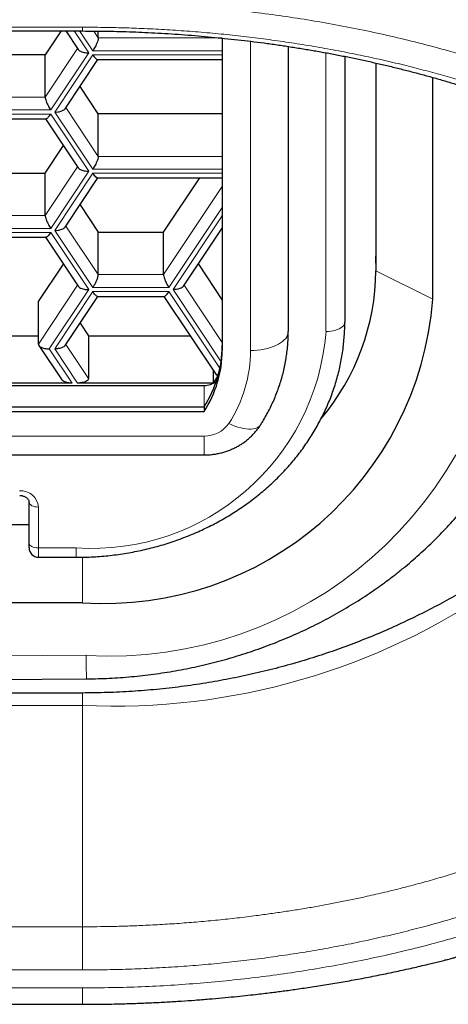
# Model space of a CAD drawing. Header units: millimetres. Extents: x 8 to 732, y 12 to 407.
# Tile 41 of 63: x 387.32 to 391.87, y 324 to 334.45. Entities that reach past the tile are written whole.
import ezdxf

# ---------------------------------------------------------------- set-up
doc = ezdxf.new("R2010")
doc.units = ezdxf.units.MM

msp = doc.modelspace()

# ---------------------------------------------------------------- linework, layer by layer
at = {"color": 252, "linetype": 'Continuous', "lineweight": 0}
for p, q in [((353.99, 334.368), (387.99, 334.368)), ((387.902, 334.328), (388.057, 334.096)), ((388.1, 334.118), (387.96, 334.328)), ((388.109, 334.327), (388.158, 334.254)), ((388.158, 334.254), (389.474, 334.254)), ((389.774, 334.219), (389.774, 330.94)), ((387.595, 333.626), (387.939, 334.142)), ((388.057, 334.096), (387.653, 333.49)), ((387.696, 333.468), (388.1, 334.074)), ((389.474, 334.118), (388.1, 334.118)), ((388.1, 334.074), (389.474, 334.074)), ((390.574, 331.14), (390.574, 334.097)), ((386.902, 333.626), (387.595, 333.626)), ((387.653, 333.49), (386.844, 333.49)), ((386.844, 333.446), (387.653, 333.446)), ((387.653, 333.446), (388.057, 332.84)), ((388.1, 332.862), (387.696, 333.468)), ((387.814, 333.515), (388.158, 332.998)), ((388.158, 332.998), (389.474, 332.998)), ((387.595, 332.371), (387.939, 332.887)), ((388.057, 332.84), (387.653, 332.234)), ((387.696, 332.212), (388.1, 332.819)), ((389.474, 332.862), (388.1, 332.862)), ((388.1, 332.819), (389.474, 332.819)), ((388.851, 331.743), (389.474, 332.678)), ((386.902, 332.371), (387.595, 332.371)), ((389.474, 332.454), (388.908, 331.606)), ((388.952, 331.584), (389.474, 332.368)), ((387.653, 332.234), (386.844, 332.234)), ((386.844, 332.191), (387.653, 332.191)), ((387.653, 332.191), (388.057, 331.584)), ((388.1, 331.606), (387.696, 332.212)), ((387.814, 332.259), (388.158, 331.743)), ((391.103, 331.784), (391.101, 331.94)), ((388.158, 331.743), (388.851, 331.743)), ((391.103, 331.784), (391.709, 331.484)), ((387.523, 331.007), (387.939, 331.631)), ((388.057, 331.584), (387.638, 330.957)), ((387.696, 330.957), (388.1, 331.563)), ((388.908, 331.606), (388.1, 331.606)), ((388.1, 331.563), (388.908, 331.563)), ((388.908, 331.563), (389.449, 330.751)), ((389.461, 330.82), (388.952, 331.584)), ((389.07, 331.631), (389.474, 331.024)), ((387.638, 330.957), (387.881, 330.593)), ((387.938, 330.593), (387.696, 330.957)), ((387.814, 331.003), (388.054, 330.643)), ((389.28, 330.567), (389.28, 330.34)), ((352.567, 330.03), (389.28, 330.03)), ((389.28, 330.03), (389.28, 329.83)), ((387.524, 329.278), (387.524, 328.845)), ((387.524, 328.845), (387.924, 328.845)), ((387.524, 328.845), (387.524, 328.745)), ((387.924, 328.845), (387.924, 328.745)), ((387.99, 328.745), (387.99, 328.264)), ((370.99, 327.576), (388.029, 327.705)), ((387.99, 327.172), (353.99, 327.172)), ((387.99, 327.172), (387.99, 324.825)), ((353.99, 324.825), (387.99, 324.825)), ((387.99, 324.367), (387.99, 324.825)), ((387.99, 324.367), (353.99, 324.367)), ((387.99, 324.176), (353.99, 324.176))]:
    msp.add_line(p, q, dxfattribs=at)
at = {"color": 7, "linetype": 'Continuous', "lineweight": 30}
for p, q in [((353.99, 334.328), (387.99, 334.328)), ((387.763, 334.328), (387.595, 334.076)), ((387.815, 334.328), (387.946, 334.132)), ((388.158, 334.254), (388.158, 334.327)), ((389.474, 334.253), (389.474, 330.94)), ((390.174, 334.164), (390.174, 331.14)), ((387.595, 334.076), (386.902, 334.076)), ((387.595, 333.626), (387.595, 334.076)), ((390.774, 334.058), (390.774, 331.24)), ((387.807, 333.504), (388.154, 334.024)), ((388.15, 334.024), (389.474, 334.024)), ((391.103, 333.988), (391.103, 331.784)), ((391.709, 331.484), (391.709, 333.835)), ((388.158, 333.448), (387.964, 333.74)), ((388.158, 332.998), (388.158, 333.448)), ((389.474, 333.448), (388.158, 333.448)), ((386.894, 333.396), (387.603, 333.396)), ((387.599, 333.396), (387.946, 332.876)), ((387.595, 332.821), (387.789, 333.112)), ((386.902, 332.821), (387.595, 332.821)), ((387.595, 332.371), (387.595, 332.821)), ((387.807, 332.248), (388.154, 332.769)), ((388.15, 332.769), (389.474, 332.769)), ((388.851, 332.193), (389.235, 332.769)), ((387.964, 332.484), (388.158, 332.193)), ((388.158, 331.743), (388.158, 332.193)), ((388.158, 332.193), (388.851, 332.193)), ((388.851, 331.743), (388.851, 332.193)), ((389.063, 331.621), (389.474, 332.238)), ((386.894, 332.141), (387.603, 332.141)), ((387.599, 332.141), (387.946, 331.621)), ((387.523, 331.457), (387.789, 331.856)), ((389.22, 331.856), (389.474, 331.474)), ((387.523, 331.007), (387.523, 331.457)), ((387.807, 330.993), (388.154, 331.513)), ((388.15, 331.513), (388.859, 331.513)), ((388.855, 331.513), (389.411, 330.678)), ((387.964, 331.228), (388.054, 331.093)), ((386.974, 331.093), (387.523, 331.093)), ((388.054, 331.093), (388.054, 330.643)), ((388.054, 331.093), (389.135, 331.093)), ((387.527, 330.993), (387.77, 330.629)), ((389.377, 330.729), (389.377, 330.593)), ((352.567, 330.567), (389.28, 330.567)), ((387.881, 330.593), (386.616, 330.593)), ((389.377, 330.593), (387.938, 330.593)), ((352.567, 330.34), (389.28, 330.34)), ((352.567, 330.29), (389.28, 330.29)), ((389.28, 330.34), (389.28, 330.29)), ((352.567, 329.83), (389.28, 329.83)), ((387.424, 328.895), (387.424, 329.328)), ((387.424, 329.088), (379.024, 329.088)), ((387.424, 328.845), (387.424, 328.895)), ((387.524, 328.745), (387.924, 328.745)), ((353.99, 328.264), (387.99, 328.264)), ((370.99, 327.326), (388.033, 327.455)), ((387.99, 327.305), (353.99, 327.305))]:
    msp.add_line(p, q, dxfattribs=at)
at = {"color": 252, "linetype": 'Continuous', "lineweight": 0, "flags": 128}
for points in [[(387.99, 334.368), (387.99, 334.354), (387.99, 334.342), (387.99, 334.334), (387.99, 334.329), (387.99, 334.328)], [(390.774, 331.24), (390.772, 331.227), (390.767, 331.214), (390.759, 331.201), (390.747, 331.19), (390.733, 331.179), (390.715, 331.169), (390.696, 331.16), (390.674, 331.153), (390.65, 331.147), (390.626, 331.143), (390.6, 331.14), (390.574, 331.14)], [(389.774, 330.94), (389.811, 330.94), (389.847, 330.943), (389.883, 330.947), (389.918, 330.953), (389.952, 330.961), (389.985, 330.97), (390.015, 330.98), (390.043, 330.992), (390.07, 331.005), (390.093, 331.019), (390.114, 331.034), (390.132, 331.05), (390.147, 331.067), (390.159, 331.085), (390.167, 331.103), (390.172, 331.121), (390.174, 331.14)], [(389.543, 330.164), (389.575, 330.15), (389.607, 330.137), (389.639, 330.126), (389.669, 330.117), (389.699, 330.111), (389.727, 330.106), (389.754, 330.104), (389.779, 330.104), (389.802, 330.106), (389.822, 330.11), (389.841, 330.117), (389.856, 330.125), (389.869, 330.136), (389.88, 330.148), (389.88, 330.149)], [(387.424, 329.328), (387.426, 329.318), (387.432, 329.308), (387.441, 329.3), (387.453, 329.292), (387.468, 329.286), (387.486, 329.281), (387.504, 329.279), (387.524, 329.278)], [(387.424, 328.895), (387.426, 328.885), (387.432, 328.875), (387.441, 328.867), (387.453, 328.859), (387.468, 328.853), (387.486, 328.848), (387.504, 328.846), (387.524, 328.845)], [(387.99, 327.172), (387.99, 327.187), (387.99, 327.203), (387.99, 327.219), (387.99, 327.235), (387.99, 327.252), (387.99, 327.27), (387.99, 327.287), (387.99, 327.305)]]:
    msp.add_lwpolyline(points, dxfattribs=at)
at = {"color": 7, "linetype": 'Continuous', "lineweight": 30, "flags": 128}
msp.add_lwpolyline([(353.99, 324.003), (368.099, 324.003), (374.325, 324.003), (387.99, 324.003)], dxfattribs=at)
at = {"color": 252, "linetype": 'Continuous', "lineweight": 0}
for centre, radius, start, end in [((388.322, 334.34), 7.175, 267.3451, 341.5564), ((388.282, 331.917), 4.22, 266.5661, 355.7159), ((388.09, 331.331), 2.492, 266.1887, 355.5981), ((388.336, 330.946), 1.438, 327.0755, 359.7401), ((389.288, 330.34), 0.309, 268.6108, 325.5009), ((387.336, 329.263), 0.188, 4.4019, 93.8113), ((398.361, 327.736), 10.332, 180.1728, 181.5593)]:
    msp.add_arc(centre, radius, start, end, dxfattribs=at)
at = {"color": 7, "linetype": 'Continuous', "lineweight": 30}
for centre, radius, start, end in [((388.64, 331.805), 2.464, 319.9478, 359.518), ((388.222, 331.752), 3.497, 266.1887, 355.5981), ((388.267, 330.996), 1.207, 327.1072, 359.7084), ((388.267, 330.946), 1.207, 327.1072, 359.7084), ((389.282, 330.785), 0.218, 269.4881, 305.8684), ((388.198, 331.455), 1.461, 323.8263, 327.4184), ((387.524, 328.845), 0.1, 180, 270)]:
    msp.add_arc(centre, radius, start, end, dxfattribs=at)
at = {"color": 252, "linetype": 'Continuous', "lineweight": 0}
for points, knots in [([(397.761, 329.729), (397.765, 329.826), (397.773, 330.061), (397.728, 330.431), (397.634, 330.836), (397.487, 331.236), (397.289, 331.63), (397.042, 332.015), (396.746, 332.39), (396.401, 332.755), (396.009, 333.105), (395.57, 333.441), (395.084, 333.759), (394.553, 334.058), (393.98, 334.335), (393.371, 334.585), (392.728, 334.81), (392.086, 334.996), (391.457, 335.147), (390.848, 335.267), (390.225, 335.364), (389.589, 335.437), (388.944, 335.488), (388.509, 335.5), (388.292, 335.507)], [0, 0, 0, 0, 0.035512, 0.085157, 0.134424, 0.183471, 0.232459, 0.281553, 0.330548, 0.379196, 0.427606, 0.475898, 0.524205, 0.572599, 0.620763, 0.668338, 0.715655, 0.763106, 0.802735, 0.842244, 0.881672, 0.921067, 0.960487, 1, 1, 1, 1]), ([(388.27, 334.632), (388.479, 334.625), (388.896, 334.613), (389.513, 334.563), (390.121, 334.49), (390.718, 334.391), (391.305, 334.268), (391.823, 334.134), (392.275, 333.999), (392.661, 333.869), (393.035, 333.729), (393.434, 333.562), (393.855, 333.363), (394.29, 333.128), (394.691, 332.88), (395.058, 332.623), (395.389, 332.359), (395.69, 332.085), (395.961, 331.8), (396.201, 331.505), (396.422, 331.183), (396.615, 330.837), (396.772, 330.467), (396.881, 330.093), (396.943, 329.715), (396.958, 329.303), (396.914, 328.859), (396.793, 328.39), (396.598, 327.928), (396.346, 327.503), (396.055, 327.116), (395.738, 326.768), (395.378, 326.437), (394.974, 326.121), (394.578, 325.856), (394.207, 325.637), (393.876, 325.459), (393.533, 325.292), (393.138, 325.12), (392.686, 324.945), (392.169, 324.773), (391.627, 324.62), (391.06, 324.487), (390.469, 324.376), (389.863, 324.287), (389.244, 324.224), (388.618, 324.183), (388.199, 324.178), (387.99, 324.176)], [0, 0, 0, 0, 0.020744, 0.041343, 0.061933, 0.08265, 0.103627, 0.124994, 0.140383, 0.155756, 0.171155, 0.186623, 0.207425, 0.228521, 0.250004, 0.270552, 0.291114, 0.311763, 0.332568, 0.3536, 0.374925, 0.399937, 0.424854, 0.449776, 0.474804, 0.500038, 0.531529, 0.562718, 0.5938, 0.624973, 0.650592, 0.675775, 0.700643, 0.72532, 0.749934, 0.766223, 0.782245, 0.798039, 0.813646, 0.834234, 0.854669, 0.875055, 0.895935, 0.916714, 0.937521, 0.958513, 0.979294, 1, 1, 1, 1]), ([(387.99, 334.368), (388.063, 334.368), (388.209, 334.367), (388.428, 334.362), (388.654, 334.354), (388.888, 334.342), (389.129, 334.325), (389.371, 334.305), (389.612, 334.281), (389.851, 334.253), (390.09, 334.22), (390.327, 334.184), (390.563, 334.144), (390.797, 334.101), (391.027, 334.053), (391.255, 334.002), (391.474, 333.949), (391.684, 333.894), (391.885, 333.838), (392.096, 333.775), (392.316, 333.704), (392.544, 333.626), (392.767, 333.544), (392.984, 333.459), (393.196, 333.37), (393.402, 333.278), (393.602, 333.184), (393.796, 333.086), (393.984, 332.985), (394.177, 332.876), (394.372, 332.758), (394.568, 332.631), (394.755, 332.501), (394.931, 332.37), (395.096, 332.238), (395.255, 332.102), (395.406, 331.964), (395.549, 331.822), (395.686, 331.675), (395.816, 331.524), (395.939, 331.367), (396.05, 331.211), (396.151, 331.055), (396.241, 330.9), (396.322, 330.745), (396.393, 330.59), (396.454, 330.437), (396.508, 330.281), (396.553, 330.125), (396.59, 329.967), (396.618, 329.806), (396.638, 329.642), (396.648, 329.475), (396.649, 329.315), (396.641, 329.163), (396.627, 329.019), (396.605, 328.874), (396.576, 328.73), (396.54, 328.585), (396.496, 328.441), (396.445, 328.297), (396.386, 328.153), (396.321, 328.01), (396.247, 327.868), (396.167, 327.726), (396.082, 327.592), (395.996, 327.466), (395.897, 327.332), (395.78, 327.186), (395.642, 327.028), (395.493, 326.872), (395.334, 326.718), (395.164, 326.567), (394.999, 326.431), (394.841, 326.31), (394.7, 326.207), (394.56, 326.111), (394.407, 326.01), (394.232, 325.901), (394.032, 325.785), (393.825, 325.672), (393.61, 325.562), (393.387, 325.456), (393.175, 325.362), (392.978, 325.28), (392.79, 325.206), (392.591, 325.131), (392.381, 325.057), (392.166, 324.987), (391.946, 324.919), (391.722, 324.855), (391.493, 324.794), (391.259, 324.737), (391.021, 324.683), (390.78, 324.633), (390.537, 324.588), (390.292, 324.547), (390.045, 324.51), (389.796, 324.477), (389.545, 324.448), (389.29, 324.423), (389.033, 324.403), (388.774, 324.387), (388.513, 324.376), (388.252, 324.369), (388.077, 324.368), (387.99, 324.367)], [0, 0, 0, 0, 0.007462, 0.014926, 0.022389, 0.030648, 0.038907, 0.047285, 0.055666, 0.064047, 0.072425, 0.080911, 0.089402, 0.097894, 0.10638, 0.114891, 0.123403, 0.131249, 0.139096, 0.146943, 0.156357, 0.165778, 0.175202, 0.184624, 0.194039, 0.203417, 0.212802, 0.222189, 0.231575, 0.240953, 0.251918, 0.262886, 0.273851, 0.284488, 0.295127, 0.305763, 0.316579, 0.327398, 0.338215, 0.349655, 0.361098, 0.372539, 0.383568, 0.394599, 0.405628, 0.4163, 0.426974, 0.437646, 0.448458, 0.459273, 0.470086, 0.481489, 0.492894, 0.504298, 0.514107, 0.523916, 0.533834, 0.543755, 0.553676, 0.563594, 0.573593, 0.583596, 0.593598, 0.603597, 0.613595, 0.623593, 0.632298, 0.641003, 0.652734, 0.664468, 0.676199, 0.688022, 0.699848, 0.71167, 0.720534, 0.729397, 0.737127, 0.744856, 0.755272, 0.76569, 0.776105, 0.786602, 0.797102, 0.807599, 0.815469, 0.82334, 0.8321, 0.840866, 0.849634, 0.858399, 0.867159, 0.876034, 0.884916, 0.893801, 0.902682, 0.911557, 0.920328, 0.929107, 0.937888, 0.946667, 0.955438, 0.964345, 0.973261, 0.982178, 0.991093, 1, 1, 1, 1]), ([(387.99, 324.825), (387.99, 324.825), (388.041, 324.825), (388.144, 324.826), (388.298, 324.828), (388.452, 324.832), (388.624, 324.839), (388.813, 324.848), (389.018, 324.861), (389.223, 324.877), (389.428, 324.896), (389.632, 324.918), (389.818, 324.941), (389.987, 324.964), (390.138, 324.986), (390.288, 325.009), (390.436, 325.034), (390.582, 325.061), (390.726, 325.089), (390.869, 325.118), (391.027, 325.152), (391.199, 325.191), (391.384, 325.237), (391.568, 325.285), (391.749, 325.336), (391.927, 325.389), (392.133, 325.454), (392.364, 325.531), (392.591, 325.615), (392.789, 325.692), (392.959, 325.761), (393.125, 325.833), (393.287, 325.908), (393.446, 325.984), (393.601, 326.062), (393.752, 326.142), (393.9, 326.224), (394.043, 326.308), (394.183, 326.394), (394.318, 326.482), (394.455, 326.574), (394.591, 326.672), (394.727, 326.775), (394.858, 326.879), (394.984, 326.986), (395.104, 327.094), (395.219, 327.203), (395.328, 327.314), (395.432, 327.427), (395.531, 327.541), (395.624, 327.656), (395.711, 327.772), (395.796, 327.894), (395.878, 328.022), (395.956, 328.155), (396.027, 328.289), (396.091, 328.424), (396.148, 328.56), (396.198, 328.697), (396.242, 328.835), (396.278, 328.973), (396.307, 329.112), (396.329, 329.252), (396.344, 329.391), (396.351, 329.523), (396.352, 329.646), (396.348, 329.76), (396.34, 329.874), (396.326, 329.988), (396.307, 330.102), (396.292, 330.184), (396.281, 330.228), (396.279, 330.234)], [0, 0, 0, 0, 0.000004, 0.00993, 0.019857, 0.029802, 0.039747, 0.053092, 0.06644, 0.079785, 0.093228, 0.106674, 0.120116, 0.130264, 0.140411, 0.150577, 0.160742, 0.170686, 0.18063, 0.190591, 0.200552, 0.213909, 0.227268, 0.240625, 0.254066, 0.267509, 0.28095, 0.301219, 0.321517, 0.335742, 0.349968, 0.364231, 0.378494, 0.392802, 0.40711, 0.421454, 0.435798, 0.450184, 0.46457, 0.478988, 0.493407, 0.509487, 0.525567, 0.54169, 0.557813, 0.573985, 0.590158, 0.60637, 0.622582, 0.638841, 0.655101, 0.671398, 0.687695, 0.705874, 0.724052, 0.742278, 0.760504, 0.778787, 0.797071, 0.8154, 0.833729, 0.852115, 0.870501, 0.888934, 0.907367, 0.922377, 0.937393, 0.952443, 0.967494, 0.98257, 0.997647, 1, 1, 1, 1]), ([(387.99, 324.005), (387.99, 324.005), (387.99, 324.006), (387.99, 324.038), (387.99, 324.092), (387.99, 324.148), (387.99, 324.176)], [0, 0, 0, 0, 0.208798, 0.483056, 0.747008, 1, 1, 1, 1])]:
    msp.add_open_spline(points, degree=3, knots=knots, dxfattribs=at)
at = {"color": 7, "linetype": 'Continuous', "lineweight": 30}
for points, knots in [([(387.99, 334.328), (388.033, 334.328), (388.124, 334.327), (388.256, 334.326), (388.391, 334.323), (388.521, 334.319), (388.657, 334.313), (388.795, 334.306), (388.936, 334.298), (389.077, 334.288), (389.218, 334.277), (389.359, 334.264), (389.499, 334.25), (389.639, 334.235), (389.778, 334.219), (389.917, 334.201), (390.056, 334.182), (390.194, 334.161), (390.331, 334.139), (390.468, 334.116), (390.603, 334.092), (390.738, 334.066), (390.872, 334.039), (391.005, 334.01), (391.138, 333.981), (391.269, 333.95), (391.401, 333.917), (391.531, 333.884), (391.661, 333.849), (391.789, 333.812), (391.916, 333.775), (392.042, 333.736), (392.167, 333.696), (392.291, 333.655), (392.414, 333.613), (392.535, 333.57), (392.655, 333.525), (392.774, 333.479), (392.892, 333.432), (393.008, 333.383), (393.124, 333.334), (393.238, 333.283), (393.35, 333.231), (393.46, 333.178), (393.569, 333.124), (393.676, 333.069), (393.781, 333.013), (393.885, 332.956), (393.987, 332.898), (394.088, 332.839), (394.188, 332.778), (394.285, 332.716), (394.38, 332.654), (394.473, 332.591), (394.564, 332.527), (394.653, 332.463), (394.74, 332.397), (394.825, 332.331), (394.908, 332.263), (394.989, 332.195), (395.068, 332.126), (395.145, 332.056), (395.22, 331.985), (395.292, 331.913), (395.362, 331.842), (395.43, 331.769), (395.496, 331.696), (395.559, 331.621), (395.62, 331.546), (395.679, 331.471), (395.736, 331.395), (395.79, 331.318), (395.842, 331.241), (395.892, 331.162), (395.939, 331.082), (395.985, 331.002), (396.027, 330.922), (396.067, 330.842), (396.104, 330.761), (396.139, 330.68), (396.17, 330.599), (396.2, 330.518), (396.227, 330.436), (396.246, 330.37), (396.256, 330.331), (396.259, 330.319)], [0, 0, 0, 0, 0.010123, 0.02109, 0.03094, 0.04146, 0.051654, 0.062715, 0.073781, 0.084855, 0.095939, 0.107036, 0.118149, 0.129278, 0.140428, 0.151598, 0.162792, 0.17401, 0.185237, 0.196461, 0.207695, 0.218947, 0.230222, 0.241527, 0.252787, 0.264124, 0.275555, 0.287044, 0.298554, 0.310038, 0.321526, 0.333121, 0.344727, 0.356353, 0.368006, 0.379691, 0.391417, 0.40319, 0.415018, 0.426907, 0.438865, 0.450896, 0.462865, 0.474888, 0.486948, 0.499051, 0.511202, 0.523294, 0.535577, 0.547949, 0.560372, 0.572805, 0.585199, 0.597649, 0.610121, 0.622623, 0.635163, 0.647749, 0.660386, 0.673085, 0.685851, 0.698693, 0.71162, 0.724638, 0.737311, 0.750318, 0.76338, 0.776497, 0.789667, 0.802888, 0.81616, 0.829481, 0.84285, 0.856264, 0.870132, 0.883801, 0.897479, 0.911174, 0.924893, 0.938644, 0.952433, 0.966266, 0.98015, 0.994088, 1, 1, 1, 1]), ([(388.158, 334.254), (388.157, 334.249), (388.156, 334.238), (388.149, 334.213), (388.138, 334.186), (388.125, 334.16), (388.113, 334.137), (388.104, 334.124), (388.1, 334.118)], [0, 0, 0, 0, 0.164246, 0.345459, 0.540351, 0.697885, 0.852929, 1, 1, 1, 1]), ([(387.946, 334.132), (387.95, 334.127), (387.959, 334.118), (387.981, 334.107), (388.006, 334.1), (388.031, 334.097), (388.049, 334.096), (388.057, 334.096)], [0, 0, 0, 0, 0.215834, 0.449322, 0.638054, 0.823803, 1, 1, 1, 1]), ([(388.1, 334.074), (388.105, 334.067), (388.116, 334.051), (388.132, 334.034), (388.144, 334.025), (388.148, 334.025), (388.15, 334.025)], [0, 0, 0, 0, 0.27486, 0.5650268, 0.8535352, 1, 1, 1, 1]), ([(387.595, 333.626), (387.595, 333.621), (387.596, 333.61), (387.604, 333.585), (387.615, 333.558), (387.628, 333.532), (387.64, 333.509), (387.649, 333.496), (387.653, 333.49)], [0, 0, 0, 0, 0.164246, 0.345459, 0.540351, 0.697885, 0.852929, 1, 1, 1, 1]), ([(387.603, 333.397), (387.603, 333.397), (387.606, 333.395), (387.615, 333.402), (387.627, 333.413), (387.64, 333.428), (387.649, 333.44), (387.653, 333.446)], [0, 0, 0, 0, 0.0463715, 0.3303177, 0.5598355, 0.7857261, 1, 1, 1, 1]), ([(387.696, 333.468), (387.707, 333.468), (387.728, 333.469), (387.76, 333.475), (387.784, 333.485), (387.8, 333.495), (387.805, 333.502), (387.806, 333.504)], [0, 0, 0, 0, 0.226073, 0.464737, 0.702036, 0.879744, 1, 1, 1, 1]), ([(388.158, 332.998), (388.157, 332.993), (388.156, 332.982), (388.149, 332.957), (388.138, 332.93), (388.125, 332.904), (388.113, 332.882), (388.104, 332.868), (388.1, 332.862)], [0, 0, 0, 0, 0.164246, 0.345459, 0.540351, 0.697885, 0.852929, 1, 1, 1, 1]), ([(387.946, 332.876), (387.95, 332.872), (387.959, 332.862), (387.981, 332.852), (388.006, 332.845), (388.031, 332.841), (388.049, 332.84), (388.057, 332.84)], [0, 0, 0, 0, 0.215834, 0.449322, 0.638054, 0.823803, 1, 1, 1, 1]), ([(388.1, 332.819), (388.105, 332.811), (388.116, 332.795), (388.132, 332.778), (388.144, 332.769), (388.148, 332.769), (388.15, 332.769)], [0, 0, 0, 0, 0.27486, 0.565027, 0.853535, 1, 1, 1, 1]), ([(387.595, 332.371), (387.595, 332.365), (387.596, 332.354), (387.604, 332.329), (387.615, 332.302), (387.628, 332.276), (387.64, 332.254), (387.649, 332.24), (387.653, 332.234)], [0, 0, 0, 0, 0.164246, 0.345459, 0.540351, 0.697885, 0.852929, 1, 1, 1, 1]), ([(387.653, 332.191), (387.647, 332.183), (387.636, 332.167), (387.621, 332.151), (387.609, 332.141), (387.605, 332.141), (387.603, 332.141)], [0, 0, 0, 0, 0.27486, 0.5650268, 0.8535352, 1, 1, 1, 1]), ([(387.696, 332.212), (387.707, 332.213), (387.728, 332.213), (387.76, 332.22), (387.784, 332.229), (387.8, 332.239), (387.805, 332.246), (387.806, 332.249)], [0, 0, 0, 0, 0.226073, 0.464737, 0.702036, 0.879744, 1, 1, 1, 1]), ([(395.027, 332.161), (395.01, 332.099), (394.973, 331.97), (394.908, 331.774), (394.834, 331.575), (394.751, 331.376), (394.66, 331.178), (394.56, 330.98), (394.453, 330.786), (394.338, 330.595), (394.216, 330.409), (394.089, 330.228), (393.956, 330.052), (393.815, 329.881), (393.669, 329.713), (393.515, 329.548), (393.353, 329.387), (393.182, 329.228), (393.006, 329.075), (392.824, 328.927), (392.638, 328.786), (392.448, 328.652), (392.255, 328.524), (392.057, 328.402), (391.855, 328.286), (391.646, 328.175), (391.431, 328.069), (391.209, 327.968), (390.984, 327.874), (390.755, 327.787), (390.522, 327.706), (390.284, 327.632), (390.041, 327.565), (389.796, 327.506), (389.548, 327.454), (389.296, 327.409), (389.039, 327.371), (388.778, 327.342), (388.516, 327.321), (388.253, 327.308), (388.078, 327.306), (387.99, 327.305)], [0, 0, 0, 0, 0.022741, 0.047669, 0.07259, 0.09749, 0.123108, 0.148749, 0.174397, 0.200038, 0.225656, 0.250644, 0.275652, 0.300668, 0.325676, 0.350664, 0.376376, 0.40211, 0.427851, 0.453586, 0.479297, 0.504306, 0.529335, 0.554371, 0.579401, 0.604409, 0.630152, 0.655917, 0.681691, 0.707456, 0.733198, 0.759422, 0.78567, 0.811927, 0.838175, 0.864398, 0.8915, 0.91863, 0.945769, 0.972898, 1, 1, 1, 1]), ([(388.033, 327.455), (388.055, 327.455), (388.115, 327.456), (388.216, 327.459), (388.334, 327.465), (388.452, 327.473), (388.569, 327.484), (388.686, 327.497), (388.803, 327.513), (388.92, 327.531), (389.036, 327.551), (389.151, 327.574), (389.266, 327.599), (389.38, 327.627), (389.493, 327.657), (389.605, 327.69), (389.717, 327.724), (389.828, 327.761), (389.937, 327.801), (390.045, 327.842), (390.153, 327.886), (390.259, 327.932), (390.364, 327.98), (390.467, 328.031), (390.569, 328.083), (390.67, 328.138), (390.769, 328.195), (390.867, 328.254), (390.963, 328.314), (391.057, 328.377), (391.15, 328.442), (391.241, 328.509), (391.33, 328.577), (391.417, 328.648), (391.502, 328.72), (391.585, 328.794), (391.667, 328.869), (391.746, 328.947), (391.823, 329.026), (391.898, 329.106), (391.97, 329.188), (392.041, 329.272), (392.109, 329.357), (392.175, 329.443), (392.239, 329.531), (392.3, 329.62), (392.358, 329.71), (392.415, 329.801), (392.469, 329.894), (392.52, 329.988), (392.569, 330.082), (392.615, 330.178), (392.658, 330.275), (392.699, 330.372), (392.738, 330.47), (392.773, 330.569), (392.807, 330.669), (392.837, 330.769), (392.865, 330.87), (392.889, 330.971), (392.912, 331.073), (392.931, 331.176), (392.948, 331.278), (392.962, 331.381), (392.973, 331.485), (392.981, 331.588), (392.987, 331.692), (392.99, 331.78), (392.99, 331.833), (392.99, 331.852)], [0, 0, 0, 0, 0.0083042, 0.0235374, 0.0387711, 0.0540048, 0.0692384, 0.084472, 0.0997054, 0.1149384, 0.1301711, 0.1454033, 0.160635, 0.1758659, 0.191096, 0.2063252, 0.2215532, 0.23678, 0.2520054, 0.2672292, 0.2824512, 0.2976713, 0.3128892, 0.3281047, 0.3433176, 0.3585277, 0.3737346, 0.3889382, 0.4041381, 0.4193341, 0.4345259, 0.4497132, 0.4648957, 0.4800731, 0.4952451, 0.5104113, 0.5255716, 0.5407256, 0.555873, 0.5710136, 0.586147, 0.601273, 0.6163915, 0.6315021, 0.6466047, 0.6616992, 0.6767854, 0.6918632, 0.7069326, 0.7219936, 0.7370461, 0.7520902, 0.7671261, 0.7821538, 0.7971736, 0.8121856, 0.8271903, 0.8421878, 0.8571787, 0.8721631, 0.8871417, 0.9021149, 0.9170833, 0.9320473, 0.9470075, 0.9619646, 0.9769192, 0.9918719, 1, 1, 1, 1]), ([(388.1, 331.606), (388.105, 331.614), (388.116, 331.632), (388.132, 331.661), (388.144, 331.689), (388.152, 331.713), (388.157, 331.73), (388.158, 331.739), (388.158, 331.743)], [0, 0, 0, 0, 0.1885671, 0.3876354, 0.5855659, 0.7337917, 0.8722242, 1, 1, 1, 1]), ([(388.851, 331.743), (388.851, 331.737), (388.852, 331.726), (388.86, 331.701), (388.871, 331.674), (388.883, 331.648), (388.896, 331.626), (388.904, 331.613), (388.908, 331.606)], [0, 0, 0, 0, 0.164246, 0.345459, 0.540351, 0.697885, 0.852929, 1, 1, 1, 1]), ([(387.946, 331.621), (387.95, 331.616), (387.959, 331.606), (387.981, 331.596), (388.006, 331.589), (388.031, 331.585), (388.049, 331.585), (388.057, 331.584)], [0, 0, 0, 0, 0.215834, 0.449322, 0.638054, 0.823803, 1, 1, 1, 1]), ([(388.15, 331.513), (388.149, 331.513), (388.147, 331.512), (388.138, 331.518), (388.125, 331.529), (388.113, 331.545), (388.104, 331.557), (388.1, 331.563)], [0, 0, 0, 0, 0.046371, 0.330318, 0.559835, 0.785726, 1, 1, 1, 1]), ([(388.859, 331.513), (388.859, 331.513), (388.862, 331.512), (388.871, 331.518), (388.883, 331.529), (388.896, 331.545), (388.904, 331.557), (388.908, 331.563)], [0, 0, 0, 0, 0.046371, 0.330318, 0.559835, 0.785726, 1, 1, 1, 1]), ([(389.063, 331.621), (389.059, 331.616), (389.05, 331.606), (389.027, 331.596), (389.002, 331.589), (388.977, 331.585), (388.96, 331.585), (388.952, 331.584)], [0, 0, 0, 0, 0.215834, 0.449322, 0.638054, 0.823803, 1, 1, 1, 1]), ([(387.924, 328.745), (387.94, 328.745), (387.986, 328.745), (388.061, 328.747), (388.15, 328.752), (388.239, 328.759), (388.327, 328.769), (388.415, 328.782), (388.503, 328.796), (388.59, 328.813), (388.676, 328.833), (388.762, 328.854), (388.847, 328.878), (388.931, 328.905), (389.014, 328.934), (389.096, 328.965), (389.177, 328.998), (389.256, 329.033), (389.334, 329.071), (389.411, 329.11), (389.487, 329.152), (389.56, 329.196), (389.633, 329.242), (389.703, 329.29), (389.772, 329.339), (389.839, 329.391), (389.904, 329.444), (389.968, 329.499), (390.029, 329.556), (390.088, 329.615), (390.145, 329.675), (390.2, 329.736), (390.252, 329.799), (390.303, 329.864), (390.351, 329.93), (390.396, 329.997), (390.439, 330.065), (390.48, 330.135), (390.518, 330.205), (390.554, 330.277), (390.587, 330.349), (390.618, 330.423), (390.645, 330.497), (390.671, 330.572), (390.693, 330.647), (390.713, 330.723), (390.73, 330.8), (390.744, 330.876), (390.756, 330.954), (390.764, 331.031), (390.77, 331.109), (390.774, 331.178), (390.774, 331.222), (390.774, 331.24)], [0, 0, 0, 0, 0.010786, 0.030793, 0.050802, 0.07081, 0.090819, 0.110827, 0.130836, 0.150843, 0.17085, 0.190857, 0.210862, 0.230866, 0.250869, 0.27087, 0.290869, 0.310865, 0.330859, 0.35085, 0.370838, 0.390821, 0.4108, 0.430775, 0.450744, 0.470708, 0.490665, 0.510616, 0.530559, 0.550494, 0.570422, 0.59034, 0.610249, 0.630149, 0.650038, 0.669917, 0.689786, 0.709644, 0.729491, 0.749327, 0.769153, 0.788968, 0.808772, 0.828567, 0.848352, 0.868129, 0.887897, 0.907659, 0.927413, 0.947163, 0.966908, 0.986649, 1, 1, 1, 1]), ([(389.88, 330.149), (389.888, 330.161), (389.908, 330.194), (389.94, 330.248), (389.974, 330.312), (390.005, 330.377), (390.034, 330.442), (390.06, 330.509), (390.084, 330.577), (390.105, 330.645), (390.123, 330.713), (390.138, 330.783), (390.151, 330.852), (390.161, 330.922), (390.168, 330.992), (390.173, 331.061), (390.174, 331.111), (390.174, 331.136), (390.174, 331.14)], [0, 0, 0, 0, 0.040135, 0.108738, 0.177278, 0.245727, 0.314087, 0.382361, 0.450551, 0.518662, 0.586701, 0.654673, 0.722585, 0.790446, 0.858263, 0.926047, 0.990225, 1, 1, 1, 1]), ([(387.523, 331.007), (387.524, 331.002), (387.525, 330.992), (387.541, 330.978), (387.563, 330.968), (387.588, 330.961), (387.613, 330.957), (387.63, 330.957), (387.638, 330.957)], [0, 0, 0, 0, 0.164246, 0.345459, 0.540351, 0.697885, 0.852929, 1, 1, 1, 1]), ([(387.807, 330.993), (387.803, 330.988), (387.794, 330.978), (387.771, 330.968), (387.746, 330.961), (387.721, 330.957), (387.704, 330.957), (387.696, 330.957)], [0, 0, 0, 0, 0.215834, 0.449322, 0.638054, 0.823803, 1, 1, 1, 1]), ([(387.881, 330.593), (387.87, 330.593), (387.848, 330.594), (387.817, 330.6), (387.793, 330.61), (387.777, 330.62), (387.772, 330.626), (387.77, 330.629)], [0, 0, 0, 0, 0.226073, 0.464737, 0.702036, 0.879744, 1, 1, 1, 1]), ([(388.054, 330.643), (388.053, 330.638), (388.051, 330.628), (388.036, 330.615), (388.014, 330.604), (387.989, 330.597), (387.964, 330.594), (387.947, 330.593), (387.938, 330.593)], [0, 0, 0, 0, 0.164246, 0.345459, 0.540351, 0.697885, 0.852929, 1, 1, 1, 1]), ([(389.431, 330.683), (389.43, 330.681), (389.425, 330.678), (389.419, 330.675), (389.414, 330.675), (389.412, 330.677), (389.412, 330.678)], [0, 0, 0, 0, 0.203111, 0.492167, 0.792309, 1, 1, 1, 1]), ([(389.28, 329.83), (389.291, 329.83), (389.317, 329.831), (389.358, 329.834), (389.402, 329.84), (389.446, 329.848), (389.489, 329.86), (389.532, 329.874), (389.573, 329.89), (389.614, 329.909), (389.652, 329.93), (389.69, 329.954), (389.726, 329.98), (389.759, 330.008), (389.791, 330.038), (389.821, 330.069), (389.848, 330.103), (389.868, 330.13), (389.878, 330.146), (389.88, 330.149)], [0, 0, 0, 0, 0.045788, 0.108496, 0.171258, 0.23405, 0.296852, 0.359643, 0.422402, 0.485102, 0.547718, 0.610225, 0.672595, 0.734805, 0.796832, 0.858657, 0.920266, 0.981648, 1, 1, 1, 1]), ([(387.99, 324.003), (388.055, 324.003), (388.183, 324.003), (388.37, 324.007), (388.549, 324.012), (388.72, 324.019), (388.882, 324.027), (389.036, 324.037), (389.185, 324.047), (389.33, 324.059), (389.469, 324.071), (389.598, 324.083), (389.716, 324.095), (389.819, 324.107), (389.908, 324.117), (389.983, 324.126), (390.054, 324.135), (390.122, 324.144), (390.191, 324.153), (390.293, 324.168), (390.431, 324.188), (390.604, 324.215), (390.781, 324.245), (390.96, 324.278), (391.14, 324.313), (391.318, 324.35), (391.49, 324.388), (391.624, 324.419), (391.72, 324.443), (391.781, 324.458), (391.837, 324.472), (391.888, 324.485), (391.93, 324.496), (391.965, 324.505), (391.991, 324.512), (392.012, 324.518), (392.033, 324.524), (392.061, 324.531), (392.095, 324.54), (392.136, 324.552), (392.184, 324.565), (392.259, 324.587), (392.356, 324.615), (392.472, 324.65), (392.582, 324.685), (392.685, 324.718), (392.784, 324.751), (392.892, 324.788), (393.011, 324.83), (393.113, 324.867), (393.184, 324.894), (393.223, 324.909), (393.258, 324.922), (393.287, 324.933), (393.309, 324.941), (393.325, 324.948), (393.338, 324.953), (393.353, 324.959), (393.372, 324.966), (393.396, 324.975), (393.424, 324.987), (393.459, 325.001), (393.5, 325.018), (393.547, 325.037), (393.595, 325.057), (393.643, 325.077), (393.707, 325.104), (393.785, 325.138), (393.875, 325.178), (393.958, 325.216), (394.022, 325.246), (394.071, 325.269), (394.105, 325.285), (394.139, 325.302), (394.171, 325.317), (394.202, 325.332), (394.228, 325.345), (394.249, 325.356), (394.267, 325.365), (394.285, 325.374), (394.305, 325.384), (394.333, 325.398), (394.37, 325.417), (394.417, 325.442), (394.47, 325.469), (394.526, 325.499), (394.584, 325.531), (394.656, 325.57), (394.743, 325.619), (394.821, 325.664), (394.876, 325.697), (394.905, 325.714), (394.927, 325.727), (394.943, 325.737), (394.96, 325.747), (394.979, 325.759), (395.003, 325.774), (395.033, 325.792), (395.067, 325.814), (395.105, 325.837), (395.15, 325.866), (395.201, 325.9), (395.257, 325.937), (395.31, 325.972), (395.36, 326.006), (395.405, 326.038), (395.446, 326.066), (395.481, 326.092), (395.515, 326.116), (395.549, 326.141), (395.586, 326.168), (395.626, 326.198), (395.671, 326.232), (395.72, 326.269), (395.77, 326.308), (395.819, 326.348), (395.867, 326.386), (395.912, 326.423), (395.955, 326.459), (395.994, 326.493), (396.029, 326.523), (396.061, 326.551), (396.093, 326.579), (396.127, 326.609), (396.165, 326.644), (396.208, 326.684), (396.246, 326.719), (396.276, 326.749), (396.298, 326.769), (396.316, 326.788), (396.332, 326.803), (396.344, 326.815), (396.354, 326.824), (396.363, 326.833), (396.374, 326.844), (396.387, 326.858), (396.403, 326.874), (396.421, 326.892), (396.441, 326.913), (396.461, 326.934), (396.489, 326.963), (396.524, 327), (396.564, 327.043), (396.597, 327.08), (396.624, 327.11), (396.644, 327.134), (396.663, 327.155), (396.678, 327.173), (396.694, 327.192), (396.711, 327.211), (396.73, 327.234), (396.757, 327.267), (396.79, 327.308), (396.827, 327.355), (396.859, 327.395), (396.885, 327.429), (396.909, 327.462), (396.934, 327.496), (396.962, 327.534), (396.989, 327.572), (397.015, 327.609), (397.039, 327.645), (397.066, 327.684), (397.094, 327.727), (397.123, 327.773), (397.154, 327.821), (397.184, 327.871), (397.213, 327.919), (397.238, 327.963), (397.261, 328.005), (397.283, 328.045), (397.305, 328.085), (397.326, 328.124), (397.347, 328.166), (397.369, 328.211), (397.392, 328.257), (397.413, 328.303), (397.434, 328.348), (397.455, 328.396), (397.475, 328.445), (397.495, 328.492), (397.511, 328.534), (397.528, 328.577), (397.544, 328.62), (397.56, 328.666), (397.577, 328.715), (397.593, 328.766), (397.61, 328.817), (397.625, 328.869), (397.639, 328.92), (397.653, 328.97), (397.665, 329.019), (397.676, 329.067), (397.687, 329.116), (397.698, 329.165), (397.707, 329.211), (397.714, 329.254), (397.721, 329.293), (397.727, 329.329), (397.732, 329.362), (397.736, 329.394), (397.741, 329.427), (397.745, 329.464), (397.75, 329.502), (397.754, 329.542), (397.757, 329.58), (397.76, 329.617), (397.762, 329.654), (397.764, 329.688), (397.765, 329.711), (397.766, 329.722)], [0, 0, 0, 0, 0.012418, 0.024322, 0.03571, 0.046578, 0.056923, 0.066744, 0.076038, 0.085649, 0.094617, 0.102941, 0.110617, 0.117645, 0.123005, 0.127914, 0.13239, 0.136807, 0.14131, 0.145898, 0.157048, 0.168671, 0.180323, 0.192411, 0.204756, 0.216886, 0.228774, 0.240418, 0.244746, 0.249039, 0.253143, 0.256707, 0.259717, 0.262174, 0.264078, 0.265238, 0.266711, 0.268673, 0.271123, 0.274061, 0.277489, 0.281405, 0.290257, 0.298735, 0.306826, 0.314531, 0.321849, 0.329072, 0.33893, 0.349159, 0.35245, 0.355622, 0.358333, 0.360571, 0.362336, 0.363529, 0.364392, 0.365501, 0.366998, 0.368883, 0.371157, 0.373819, 0.377197, 0.381043, 0.385021, 0.388888, 0.392645, 0.400629, 0.408059, 0.414935, 0.421369, 0.424348, 0.427278, 0.430159, 0.432991, 0.435709, 0.438031, 0.439825, 0.441245, 0.442715, 0.444465, 0.446496, 0.450037, 0.4542, 0.458984, 0.4641, 0.469311, 0.474617, 0.483743, 0.493135, 0.496524, 0.499264, 0.501357, 0.502802, 0.504117, 0.505953, 0.508311, 0.511193, 0.514598, 0.518393, 0.522133, 0.527986, 0.5336, 0.538975, 0.544107, 0.548836, 0.552988, 0.556649, 0.560072, 0.563629, 0.567488, 0.571853, 0.576744, 0.582161, 0.587853, 0.593394, 0.598777, 0.604001, 0.609062, 0.613731, 0.61788, 0.621515, 0.625187, 0.629266, 0.63394, 0.639239, 0.645166, 0.648174, 0.650987, 0.653401, 0.655417, 0.657035, 0.658157, 0.659209, 0.660615, 0.662381, 0.664508, 0.666948, 0.669703, 0.672456, 0.675128, 0.681161, 0.686731, 0.691837, 0.695277, 0.698313, 0.700947, 0.70323, 0.705308, 0.707823, 0.710775, 0.713999, 0.720296, 0.726228, 0.731269, 0.735149, 0.738932, 0.743171, 0.747867, 0.753038, 0.756975, 0.761329, 0.766102, 0.771295, 0.776903, 0.782526, 0.788842, 0.794649, 0.799844, 0.80443, 0.809388, 0.814062, 0.818511, 0.823323, 0.828637, 0.834282, 0.839338, 0.844605, 0.850119, 0.855882, 0.861413, 0.866299, 0.87054, 0.875861, 0.881078, 0.886433, 0.892485, 0.898058, 0.903903, 0.909913, 0.915592, 0.920917, 0.926409, 0.931894, 0.937524, 0.942744, 0.947501, 0.951978, 0.95573, 0.959438, 0.962988, 0.966578, 0.970823, 0.975765, 0.980138, 0.984806, 0.989166, 0.993149, 0.996758, 1, 1, 1, 1]), ([(387.324, 329.401), (387.326, 329.401), (387.334, 329.401), (387.347, 329.399), (387.362, 329.395), (387.376, 329.39), (387.389, 329.383), (387.399, 329.375), (387.408, 329.367), (387.415, 329.357), (387.42, 329.348), (387.423, 329.338), (387.424, 329.331), (387.424, 329.328)], [0, 0, 0, 0, 0.039302, 0.128578, 0.21792, 0.307416, 0.397364, 0.488253, 0.580853, 0.676328, 0.776385, 0.883443, 1, 1, 1, 1])]:
    msp.add_open_spline(points, degree=3, knots=knots, dxfattribs=at)

doc.saveas('drawing.dxf')
